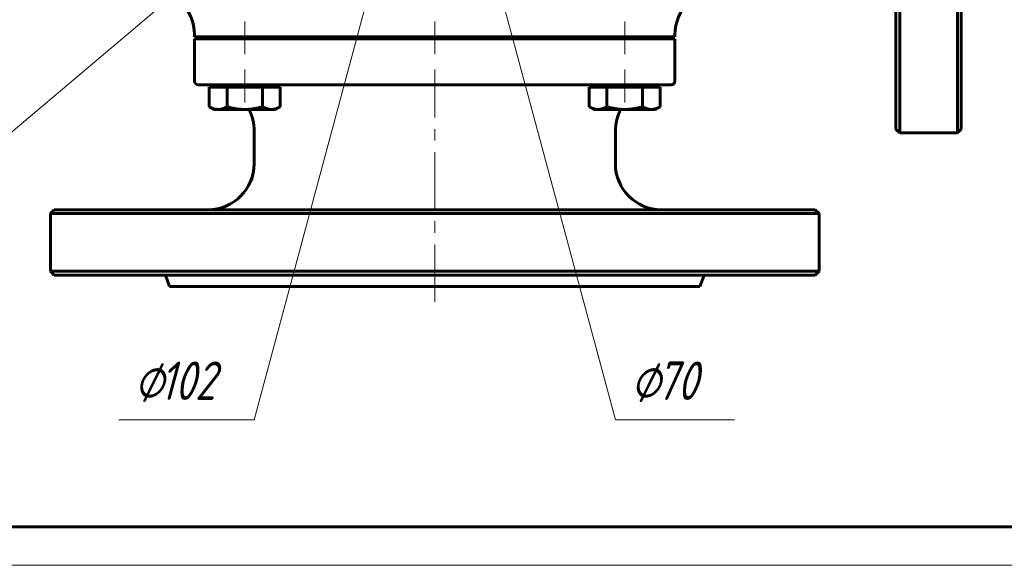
# Model space of a CAD drawing. Header units: millimetres. Extents: x 0 to 605, y 0 to 420.
# Tile 2 of 9: x 105 to 234, y 0 to 71. Entities that reach past the tile are written whole.
import ezdxf

# ---------------------------------------------------------------- set-up
doc = ezdxf.new("R2010")
doc.units = ezdxf.units.MM
for name, pattern in [('K5LT_AXLED', [12, 7.5, -1.5, 1.5, -1.5]), ('K5LT_BASIC', [0]), ('K5LT_THIN', [0])]:
    doc.linetypes.add(name, pattern=pattern)
doc.layers.add('Системный слой', color=7, linetype='Continuous')
doc.layers.add('Системный слой (1)', color=251, linetype='Continuous', true_color=0x6c6c6c)
doc.styles.add('KDIMTEXTSTYLE', font='txt', dxfattribs={"width": 0.96, "oblique": 15, "height": 5})
doc.styles.add('KTEXTSTYLE', font='txt', dxfattribs={"width": 0.96, "height": 5})
doc.dimstyles.new('KDIMSTYLE (0.50)', dxfattribs={"dimtxt": 5, "dimasz": 1, "dimexe": 2, "dimexo": 0, "dimgap": 1, "dimtad": 1, "dimlfac": 2, "dimtxsty": 'KDIMTEXTSTYLE', "dimsah": 1, "dimcen": 0, "dimdle": 1, "dimadec": 0, "dimazin": 0, "dimtfac": 0.667, "dimtmove": 0, "dimatfit": 3, "dimfxl": 1, "dimtvp": 1, "dimtolj": 1, "dimtzin": 0, "dimarcsym": 0})

# ---------------------------------------------------------------- blocks, each defined once
blk = doc.blocks.new('U51')
at = {"layer": 'Системный слой (1)', "color": 143, "linetype": 'K5LT_BASIC', "lineweight": 60, "true_color": 0x33acca}
for p, q in [((219.92, 112.76), (219.92, 156.26)), ((219.92, 56.26), (219.92, 99.76))]:
    blk.add_line(p, q, dxfattribs=at)
blk = doc.blocks.new('U53')
at = {"layer": 'Системный слой (1)', "color": 143, "linetype": 'K5LT_BASIC', "lineweight": 60, "true_color": 0x33acca}
for p, q in [((227.92, 112.76), (227.92, 155.76)), ((227.92, 56.76), (227.92, 99.76))]:
    blk.add_line(p, q, dxfattribs=at)
blk = doc.blocks.new('U56')
at = {"layer": 'Системный слой (1)', "color": 143, "linetype": 'K5LT_BASIC', "lineweight": 60, "true_color": 0x33acca}
for start, end in [(82.4819, 90), (0, 27.8176)]:
    blk.add_arc((129.92, 56.51), 6, start, end, dxfattribs=at)
blk = doc.blocks.new('U57')
at = {"layer": 'Системный слой (1)', "color": 143, "linetype": 'K5LT_BASIC', "lineweight": 60, "true_color": 0x33acca}
for p, q in [((219.42, 155.76), (219.42, 112.76)), ((219.42, 99.76), (219.42, 56.76))]:
    blk.add_line(p, q, dxfattribs=at)
blk = doc.blocks.new('U62')
at = {"layer": 'Системный слой (1)', "color": 143, "linetype": 'K5LT_BASIC', "lineweight": 60, "true_color": 0x33acca}
for p, q in [((227.42, 156.26), (227.42, 112.76)), ((227.42, 99.76), (227.42, 56.26))]:
    blk.add_line(p, q, dxfattribs=at)
blk = doc.blocks.new('U63')
at = {"layer": 'Системный слой (1)', "color": 143, "linetype": 'K5LT_BASIC', "lineweight": 60, "true_color": 0x33acca}
for start, end in [(90, 97.5181), (152.1824, 180)]:
    blk.add_arc((188.92, 56.51), 6, start, end, dxfattribs=at)
blk = doc.blocks.new('D9')
at = {"layer": 'Системный слой (1)'}
for points in [[(165.38, 125.89), (166.04, 130.88), (164.11, 126.23), (164.88, 126.54)], [(152.79, 81.64), (154.73, 86.29), (153.96, 85.98), (153.46, 86.64)]]:
    blk.add_hatch(color=7, dxfattribs=at).paths.add_polyline_path(points)
at = {"layer": 'Системный слой (1)', "color": 7, "linetype": 'K5LT_THIN', "lineweight": 18, "true_color": 0xffffff}
for p, q in [((166.04, 130.88), (152.79, 81.64)), ((164.11, 126.23), (166.04, 130.88)), ((166.04, 130.88), (165.38, 125.89)), ((164.88, 126.54), (164.11, 126.23)), ((165.38, 125.89), (164.88, 126.54)), ((152.79, 81.64), (153.46, 86.64)), ((154.73, 86.29), (152.79, 81.64)), ((153.46, 86.64), (153.96, 85.98)), ((153.96, 85.98), (154.73, 86.29)), ((152.79, 81.64), (135.92, 18.93)), ((135.92, 18.93), (118.32, 18.93))]:
    blk.add_line(p, q, dxfattribs=at)
blk.add_wipeout([(120.32, 19.93), (120.32, 27.32), (133.37, 27.32), (133.37, 19.93)]).dxf.layer = 'Системный слой (1)'
at = {"layer": 'Системный слой (1)', "color": 7, "char_height": 5, "attachment_point": 1, "style": 'KTEXTSTYLE'}
for s, insert in [('\\fArial|b0|c204|p34;\\H5.0;\\W1.000;\\Q15;\\fGOST Type AU|b0|i0|c204|p34;\\Q15;\\W0.960;⌀', (120.32, 26.52)), ('\\fArial|b0|c204|p34;\\H5.0;\\W1.000;\\Q15;\\fGOST Type AU|b0|i0|c204|p34;\\Q15;\\W0.960;102', (123.63, 26.52))]:
    blk.add_mtext(s, dxfattribs=dict(at, insert=insert))
blk = doc.blocks.new('KDIMARROW_01')
at = {"layer": 'Системный слой'}
blk.add_hatch(color=0, dxfattribs=at).paths.add_polyline_path([(-5, -0.66), (0, 0), (-5, 0.66), (-4.5, 0)])
at = {"layer": 'Системный слой', "color": 0, "linetype": 'K5LT_THIN', "lineweight": 18}
for p, q in [((-4.5, 0), (-5, 0.66)), ((-5, 0.66), (0, 0)), ((0, 0), (-5, -0.66)), ((-5, -0.66), (-4.5, 0))]:
    blk.add_line(p, q, dxfattribs=at)
at = {"layer": 'Системный слой (1)', "color": 0, "linetype": 'K5LT_THIN', "lineweight": 18}
blk.add_line((439.69, 264.16), (439.19, 264.16), dxfattribs=at)
blk = doc.blocks.new('D10')
at = {"layer": 'Системный слой (1)'}
for points in [[(156.81, 118.5), (154.87, 123.16), (155.53, 118.16), (156.04, 118.81)], [(163.97, 89.36), (163.3, 94.36), (162.8, 93.71), (162.03, 94.02)]]:
    blk.add_hatch(color=7, dxfattribs=at).paths.add_polyline_path(points)
at = {"layer": 'Системный слой (1)', "color": 7, "linetype": 'K5LT_THIN', "lineweight": 18, "true_color": 0xffffff}
for p, q in [((154.87, 123.16), (156.81, 118.5)), ((155.53, 118.16), (154.87, 123.16)), ((154.87, 123.16), (163.97, 89.36)), ((156.04, 118.81), (155.53, 118.16)), ((156.81, 118.5), (156.04, 118.81)), ((163.97, 89.36), (162.03, 94.02)), ((162.03, 94.02), (162.8, 93.71)), ((162.8, 93.71), (163.3, 94.36)), ((163.3, 94.36), (163.97, 89.36)), ((163.97, 89.36), (182.92, 18.93)), ((182.92, 18.93), (198.4, 18.93))]:
    blk.add_line(p, q, dxfattribs=at)
blk.add_wipeout([(184.92, 19.93), (184.92, 27.32), (195.94, 27.32), (195.94, 19.93)]).dxf.layer = 'Системный слой (1)'
at = {"layer": 'Системный слой (1)', "color": 7, "char_height": 5, "attachment_point": 1, "style": 'KTEXTSTYLE'}
for s, insert in [('\\fArial|b0|c204|p34;\\H5.0;\\W1.000;\\Q15;\\fGOST Type AU|b0|i0|c204|p34;\\Q15;\\W0.960;⌀', (184.92, 26.52)), ('\\fArial|b0|c204|p34;\\H5.0;\\W1.000;\\Q15;\\fGOST Type AU|b0|i0|c204|p34;\\Q15;\\W0.960;70', (188.23, 26.52))]:
    blk.add_mtext(s, dxfattribs=dict(at, insert=insert))
blk = doc.blocks.new('U73')
at = {"layer": 'Системный слой (1)'}
blk.add_hatch(color=7, dxfattribs=at).paths.add_polyline_path([(134.52, 81.03), (137.92, 84.76), (133.67, 82.04), (134.48, 81.86)])
at = {"layer": 'Системный слой (1)', "color": 7, "linetype": 'K5LT_THIN', "lineweight": 18, "true_color": 0xffffff}
for p, q in [((81.44, 37.01), (137.92, 84.76)), ((133.67, 82.04), (137.92, 84.76)), ((137.92, 84.76), (134.52, 81.03)), ((134.48, 81.86), (133.67, 82.04)), ((134.52, 81.03), (134.48, 81.86)), ((81.44, 37.01), (32.49, 37.01))]:
    blk.add_line(p, q, dxfattribs=at)
at = {"layer": 'Системный слой (1)', "color": 7, "insert": (34.49, 44.6), "char_height": 5, "attachment_point": 1, "style": 'KTEXTSTYLE'}
blk.add_mtext('\\fArial|b0|c204|p34;\\H5.0;\\W1.000;\\Q15;\\fGOST Type AU|b0|i0|c204|p34;\\Q15;\\W0.960;ISO 5211 F07/F10', dxfattribs=at)
blk = doc.blocks.new('U74')
at = {"color": 143, "linetype": 'K5LT_BASIC', "lineweight": 60, "true_color": 0x33acca}
blk.add_line((589, 5), (20, 5), dxfattribs=at)
at = {"color": 7, "linetype": 'K5LT_THIN', "lineweight": 18, "true_color": 0xffffff}
blk.add_line((594, 0), (0, 0), dxfattribs=at)

msp = doc.modelspace()

# ---------------------------------------------------------------- linework, layer by layer
at = {"layer": 'Системный слой (1)', "color": 30, "linetype": 'K5LT_AXLED', "lineweight": 18, "true_color": 0xff8000}
for p, q in [((134.7031, 66.5105), (134.7031, 70.7605)), ((159.4181, 66.5105), (159.4181, 70.7605)), ((184.1331, 66.5105), (184.1331, 70.7605)), ((134.7031, 60.2105), (134.7031, 64.5105)), ((159.4181, 34.2605), (159.4181, 64.5105)), ((184.1331, 60.2105), (184.1331, 64.5105))]:
    msp.add_line(p, q, dxfattribs=at)
at = {"layer": 'Системный слой (1)', "color": 143, "linetype": 'K5LT_BASIC', "lineweight": 60, "true_color": 0x33acca}
for p, q in [((128.1681, 69.0105), (128.1681, 68.7605)), ((128.1681, 68.7605), (134.1681, 68.7605)), ((134.1681, 68.5105), (128.1681, 68.5105)), ((128.1681, 68.5105), (128.1681, 63.0105)), ((132.2031, 68.5105), (132.2031, 68.7605)), ((184.6681, 68.7605), (134.1681, 68.7605)), ((184.6681, 68.5105), (134.1681, 68.5105)), ((137.2031, 68.5105), (137.2031, 68.7605)), ((151.9181, 68.7605), (151.9181, 68.5105)), ((166.9181, 68.7605), (166.9181, 68.5105)), ((181.6331, 68.5105), (181.6331, 68.7605)), ((184.6681, 68.7605), (190.6681, 68.7605)), ((190.6681, 68.5105), (184.6681, 68.5105)), ((186.6331, 68.5105), (186.6331, 68.7605)), ((190.6681, 68.7605), (190.6681, 69.0105)), ((190.6681, 63.0105), (190.6681, 68.5105)), ((128.6681, 62.5105), (134.1681, 62.5105)), ((130.0843, 62.2105), (130.0843, 59.6677)), ((130.0843, 62.2105), (131.239, 62.2105)), ((130.7031, 62.2105), (130.7031, 62.5105)), ((131.239, 62.2105), (132.3937, 62.2105)), ((132.3937, 62.2105), (134.7031, 62.2105)), ((132.3937, 62.2105), (132.3937, 59.6677)), ((134.1681, 62.5105), (184.6681, 62.5105)), ((134.7031, 62.2105), (137.0125, 62.2105)), ((137.0125, 62.2105), (138.1672, 62.2105)), ((137.0125, 62.2105), (137.0125, 59.6677)), ((138.1672, 62.2105), (139.3219, 62.2105)), ((138.7031, 62.2105), (138.7031, 62.5105)), ((139.3219, 62.2105), (139.3219, 59.6677)), ((179.5142, 62.2105), (180.6689, 62.2105)), ((179.5142, 62.2105), (179.5142, 59.6677)), ((180.1331, 62.2105), (180.1331, 62.5105)), ((180.6689, 62.2105), (181.8236, 62.2105)), ((181.8236, 62.2105), (184.1331, 62.2105)), ((181.8236, 62.2105), (181.8236, 59.6677)), ((184.1331, 62.2105), (186.4425, 62.2105)), ((184.6681, 62.5105), (190.1681, 62.5105)), ((186.4425, 62.2105), (186.4425, 59.6677)), ((186.4425, 62.2105), (187.5972, 62.2105)), ((187.5972, 62.2105), (188.7519, 62.2105)), ((188.1331, 62.2105), (188.1331, 62.5105)), ((188.7519, 62.2105), (188.7519, 59.6677)), ((130.7031, 59.3105), (130.0843, 59.6677)), ((131.239, 59.3105), (130.7031, 59.3105)), ((134.7031, 59.3105), (131.239, 59.3105)), ((138.1672, 59.3105), (134.7031, 59.3105)), ((138.7031, 59.3105), (138.1672, 59.3105)), ((138.7031, 59.3105), (139.3219, 59.6677)), ((180.1331, 59.3105), (179.5142, 59.6677)), ((180.6689, 59.3105), (180.1331, 59.3105)), ((184.1331, 59.3105), (180.6689, 59.3105)), ((187.5972, 59.3105), (184.1331, 59.3105)), ((188.1331, 59.3105), (187.5972, 59.3105)), ((188.1331, 59.3105), (188.7519, 59.6677)), ((135.9181, 56.5105), (135.9181, 52.2605)), ((182.9181, 56.5105), (182.9181, 52.2605)), ((219.4181, 56.7605), (219.9181, 56.2605)), ((227.9181, 56.7605), (227.4181, 56.2605)), ((219.9181, 56.2605), (227.4181, 56.2605)), ((109.9181, 46.2605), (109.4181, 45.7605)), ((208.9181, 46.2605), (109.9181, 46.2605)), ((208.9181, 46.2605), (209.4181, 45.7605)), ((109.4181, 45.7605), (109.4181, 38.2605)), ((109.4181, 45.7605), (209.4181, 45.7605)), ((209.4181, 45.7605), (209.4181, 38.2605)), ((109.9181, 37.7605), (109.4181, 38.2605)), ((209.4181, 38.2605), (109.4181, 38.2605)), ((109.9181, 37.7605), (208.9181, 37.7605)), ((124.9181, 36.2605), (124.3721, 37.7605)), ((193.9181, 36.2605), (194.464, 37.7605)), ((208.9181, 37.7605), (209.4181, 38.2605)), ((193.9181, 36.2605), (124.9181, 36.2605))]:
    msp.add_line(p, q, dxfattribs=at)
for centre, radius, start, end in [((122.1681, 69.0105), 6, 0, 90), ((196.6681, 69.0105), 6, 90, 180), ((128.6681, 63.0105), 0.5, 180, 270), ((190.1681, 63.0105), 0.5, 270, 0), ((129.9181, 52.2605), 6, 270, 0), ((188.9181, 52.2605), 6, 180, 270)]:
    msp.add_arc(centre, radius, start, end, dxfattribs=at)
for points in [[(130.0843, 59.6677), (130.7031, 59.3105), (131.239, 59.3105)], [(131.239, 59.3105), (131.7749, 59.3105), (132.3937, 59.6677)], [(132.3937, 59.6677), (133.6313, 59.3105), (134.7031, 59.3105)], [(134.7031, 59.3105), (135.7749, 59.3105), (137.0125, 59.6677)], [(137.0125, 59.6677), (137.6313, 59.3105), (138.1672, 59.3105)], [(138.1672, 59.3105), (138.7031, 59.3105), (139.3219, 59.6677)], [(179.5142, 59.6677), (180.1331, 59.3105), (180.6689, 59.3105)], [(180.6689, 59.3105), (181.2048, 59.3105), (181.8236, 59.6677)], [(181.8236, 59.6677), (183.0613, 59.3105), (184.1331, 59.3105)], [(184.1331, 59.3105), (185.2048, 59.3105), (186.4425, 59.6677)], [(186.4425, 59.6677), (187.0613, 59.3105), (187.5972, 59.3105)], [(187.5972, 59.3105), (188.1331, 59.3105), (188.7519, 59.6677)]]:
    msp.add_rational_spline(points, [1, 1.0379548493, 1], degree=2, dxfattribs=at)

# ---------------------------------------------------------------- block references
at = {"layer": 'Системный слой (1)'}
for name in ['U57', 'U51', 'U62', 'U53', 'U56', 'U63']:
    msp.add_blockref(name, (0, 0), dxfattribs=at)

# ---------------------------------------------------------------- next in the draw order: dimensions: what is measured, and where the dimension line sits
at = {"layer": 'Системный слой (1)', "color": 7}
dim = msp.add_diameter_dim_2p(p1=(172.6711, 155.5084), p2=(146.1651, 57.0126), dimstyle='KDIMSTYLE (0.50)', override={"dimtih": 1, "dimtoh": 1, "dimpost": '\\fGOST Type AU|b0|c204|p34;\\H5.0;\\W0.960;\\Q15;<>', "dimblk1": 'KDIMARROW_01', "dimblk2": 'KDIMARROW_01', "dimclrt": 7, "dimtol": 1, "dimtp": 0, "dimtm": 0, "dimtdec": 5, "dimtmove": 1, "dimatfit": 2, "dimtolj": 1}, dxfattribs=at)
dim.commit()
dim.dimension.update_dxf_attribs({"geometry": 'D9', "text_midpoint": (133.9181, 18.9346), "dimtype": 163})

# ---------------------------------------------------------------- next in the draw order: block references
at = {"layer": 'Системный слой (1)'}
msp.add_blockref('U73', (0, 0), dxfattribs=at)

# ---------------------------------------------------------------- next in the draw order: dimensions: what is measured, and where the dimension line sits
at = {"layer": 'Системный слой (1)', "color": 7}
dim = msp.add_diameter_dim_2p(p1=(150.3229, 140.0581), p2=(168.5133, 72.4629), dimstyle='KDIMSTYLE (0.50)', override={"dimtih": 1, "dimtoh": 1, "dimpost": '\\fGOST Type AU|b0|c204|p34;\\H5.0;\\W0.960;\\Q15;<>', "dimblk1": 'KDIMARROW_01', "dimblk2": 'KDIMARROW_01', "dimclrt": 7, "dimtol": 1, "dimtp": 0, "dimtm": 0, "dimtdec": 5, "dimtmove": 1, "dimatfit": 2, "dimtolj": 1}, dxfattribs=at)
dim.commit()
dim.dimension.update_dxf_attribs({"geometry": 'D10', "text_midpoint": (184.9181, 18.9346), "dimtype": 163})

# ---------------------------------------------------------------- next in the draw order: block references
msp.add_blockref('U74', (0, 0))

doc.saveas('drawing.dxf')
